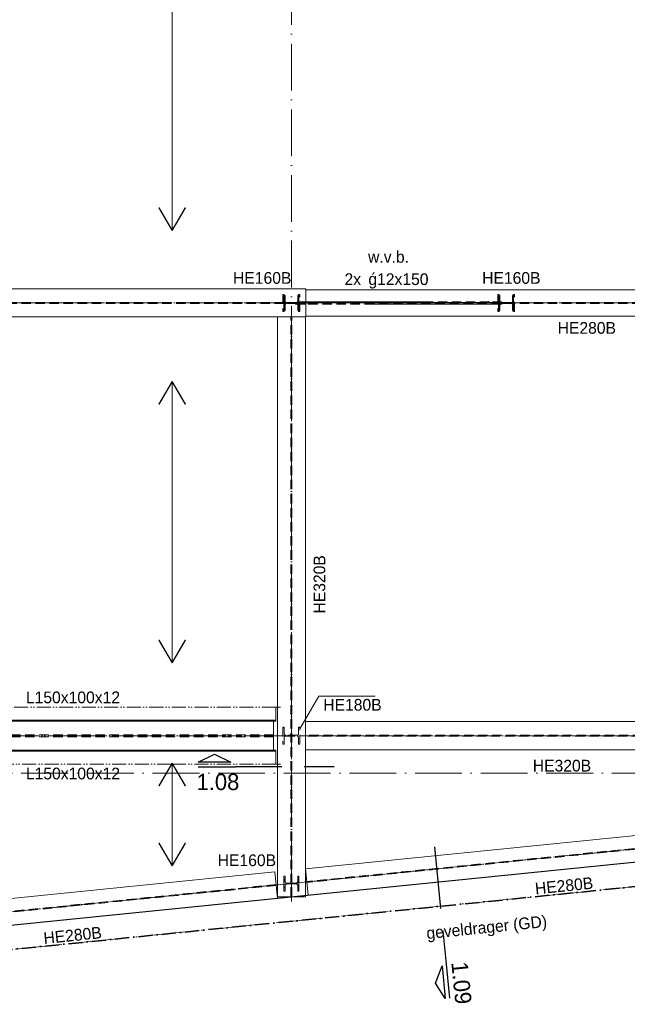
# Model space of a CAD drawing. Header units: millimetres. Extents: x 1146 to 81249, y 1106 to 40413.
# Tile 7 of 15: x 37507 to 43988, y 7136 to 17635. Entities that reach past the tile are written whole.
import ezdxf

# ---------------------------------------------------------------- set-up
doc = ezdxf.new("R2010")
doc.units = ezdxf.units.MM
for name, pattern in [('00_PBT_AFBR', [250, 150, -50, 0, -50]), ('00_PBT_CEN', [1600, 320, -240, 800, -240]), ('00_PBT_HART', [240, 150, -30, 0, -30, 0, -30]), ('00_PBT_HID2', [150, 100, -50]), ('00_PBT_STRA', [1400, 500, -100, 0, -100, 500, -100, 0, -100])]:
    doc.linetypes.add(name, pattern=pattern)
for name, color, linetype, lineweight in [('A-DETL-____-OTLN', 90, 'Continuous', 13), ('A-FLOR-____-OTLN', 192, 'Continuous', 25), ('A-GENM-____-OTLN', 13, 'Continuous', 25), ('G-____-____-SYMB', 111, 'Continuous', 13), ('G-____-____-TEXT', 231, 'Continuous', 13), ('S-BEAM-____-HDLN', 1, '00_PBT_HID2', 18), ('S-BEAM-____-IDEN', 2, 'Continuous', 18), ('S-BEAM-____-MCUT', 12, 'Continuous', 18), ('S-BEAM-____-OTLN', 12, 'Continuous', 25), ('S-COLS-____-HDLN', 52, '00_PBT_HID2', 18), ('S-COLS-____-IDEN', 171, 'Continuous', 18), ('S-COLS-____-MCUT', 52, 'Continuous', 18), ('S-GRID-____-OTLN', 1, 'Continuous', 13)]:
    doc.layers.add(name, color=color, linetype=linetype, lineweight=lineweight)
doc.styles.add('PBT-Font_1', font='PBT-FONT.ttf', dxfattribs={"height": 125})
doc.styles.add('PBT-Font_2', font='PBT-FONT.ttf', dxfattribs={"height": 125})
doc.styles.add('PBT-Font_B', font='txt', dxfattribs={"height": 175})
pattern_1 = [(45, (0, 0), (-76.19995, 76.19995), []), (45, (64.77, 0), (-76.19995, 76.19995), []), (45, (68.58, 0), (-76.19995, 76.19995), []), (45, (72.39, 0), (-76.19995, 76.19995), []), (45, (76.2, 0), (-76.19995, 76.19995), []), (45, (80.01, 0), (-76.19995, 76.19995), []), (45, (83.82, 0), (-76.19995, 76.19995), []), (45, (87.63, 0), (-76.19995, 76.19995), [])]

# ---------------------------------------------------------------- blocks, each defined once
blk = doc.blocks.new('28_PBT_SF_stalen ligger_H-profiel_R24 - HE320B-1637817-01 bk ruwe vloer')
at = {"layer": 'S-BEAM-____-OTLN', "linetype": '00_PBT_HID2', "lineweight": 13}
for p, q in [((5538, 6), (-5702, 6)), ((5525, -6), (-5702, -6))]:
    blk.add_line(p, q, dxfattribs=at)
at = {"layer": 'S-BEAM-____-OTLN', "linetype": '00_PBT_HART', "lineweight": 13}
for p, q in [((-5752, 0), (-5702, 0)), ((-5702, 0), (5531, 0)), ((5752, 0), (5702, 0))]:
    blk.add_line(p, q, dxfattribs=at)
blk = doc.blocks.new('00_PBT_GM_FB_overspanningspijl_R24 - Kanaalplaatvloer-1578969-01 bk ruwe vloer')
at = {"layer": 'A-GENM-____-OTLN'}
for points in [[(-139, 1257), (-1, 1496), (-1, 1500), (-141, 1258)], [(1, -1500), (1, 1500), (-1, 1500), (-1, -1500)], [(139, 1257), (141, 1258), (1, 1500), (1, 1496), (83, 1355)], [(-1, -1500), (-1, -1496), (-139, -1257), (-141, -1258)], [(1, -1500), (141, -1258), (139, -1257), (1, -1496)]]:
    blk.add_hatch(color=256, dxfattribs=at).paths.add_polyline_path(points)
at = {"layer": 'A-GENM-____-OTLN', "lineweight": 18}
for p, q in [((-1, 1500), (-141, 1258)), ((-139, 1257), (-1, 1496)), ((1, 1500), (-1, 1500)), ((-1, 1500), (-1, -1500)), ((-1, 1496), (-1, 1500)), ((1, -1500), (1, 1500)), ((141, 1258), (1, 1500)), ((1, 1500), (1, 1496)), ((1, 1496), (139, 1257)), ((-141, 1258), (-139, 1257)), ((139, 1257), (141, 1258)), ((-139, -1257), (-141, -1258)), ((-141, -1258), (-1, -1500)), ((-1, -1496), (-139, -1257)), ((139, -1257), (1, -1496)), ((1, -1500), (141, -1258)), ((141, -1258), (139, -1257)), ((-1, -1500), (-1, -1496)), ((-1, -1500), (1, -1500)), ((1, -1496), (1, -1500))]:
    blk.add_line(p, q, dxfattribs=at)
blk = doc.blocks.new('00_PBT_GM_FB_overspanningspijl_R24 - Kanaalplaatvloer-1605940-01 bk ruwe vloer')
at = {"layer": 'A-GENM-____-OTLN'}
for points in [[(-139, 305), (-1, 544), (-1, 548), (-141, 306)], [(-1, -548), (1, -548), (1, 548), (-1, 548), (-1, 462)], [(139, 305), (141, 306), (1, 548), (1, 544), (83, 403)], [(-1, -548), (-1, -544), (-139, -305), (-141, -306)], [(1, -548), (141, -306), (139, -305), (1, -544)]]:
    blk.add_hatch(color=256, dxfattribs=at).paths.add_polyline_path(points)
at = {"layer": 'A-GENM-____-OTLN', "lineweight": 18}
for p, q in [((-1, 548), (-141, 306)), ((-139, 305), (-1, 544)), ((1, 548), (-1, 548)), ((-1, 548), (-1, -548)), ((-1, 544), (-1, 548)), ((1, -548), (1, 548)), ((141, 306), (1, 548)), ((1, 548), (1, 544)), ((1, 544), (139, 305)), ((-141, 306), (-139, 305)), ((139, 305), (141, 306)), ((-139, -305), (-141, -306)), ((-141, -306), (-1, -548)), ((-1, -544), (-139, -305)), ((139, -305), (1, -544)), ((1, -548), (141, -306)), ((141, -306), (139, -305)), ((-1, -548), (-1, -544)), ((-1, -548), (1, -548)), ((1, -544), (1, -548))]:
    blk.add_line(p, q, dxfattribs=at)
blk = doc.blocks.new('21_PBT_SF_geveldrager_R24 - Geveldrager volgens leverancier terras-1788015-01 bk ruwe vloer')
at = {"layer": 'S-BEAM-____-OTLN', "linetype": '00_PBT_AFBR', "lineweight": 35}
blk.add_line((-7432, 261), (7400, 261), dxfattribs=at)
blk = doc.blocks.new('28_PBT_SF_stalen ligger_H-profiel_R24 - HE320B-1589267-01 bk ruwe vloer')
at = {"layer": 'S-BEAM-____-HDLN'}
for p, q in [((-3698, 6), (-3722, 6)), ((-3562, 6), (-3586, 6)), ((3574, 6), (3550, 6)), ((3784, 6), (3686, 6)), ((3784, 12), (3784, 0)), ((-3722, 0), (-3562, 0)), ((-3698, -6), (-3722, -6)), ((-3562, -6), (-3586, -6)), ((3550, 0), (3696, 0)), ((3574, -6), (3550, -6)), ((3710, -6), (3686, -6))]:
    blk.add_line(p, q, dxfattribs=at)
at = {"layer": 'S-BEAM-____-OTLN', "lineweight": 18}
for p, q in [((-3784, 0), (-3784, 150)), ((-3784, 150), (3784, 150)), ((3784, 150), (3784, 12)), ((3784, 0), (3784, -150)), ((-3784, -150), (-3784, 0)), ((3784, -150), (-3784, -150))]:
    blk.add_line(p, q, dxfattribs=at)
at = {"layer": 'S-BEAM-____-OTLN', "linetype": '00_PBT_HID2', "lineweight": 13}
for p, q in [((-3722, 6), (-3784, 6)), ((-3586, 6), (-3698, 6)), ((3550, 6), (-3562, 6)), ((3686, 6), (3574, 6)), ((-3722, -6), (-3784, -6)), ((-3586, -6), (-3698, -6)), ((3550, -6), (-3562, -6)), ((3686, -6), (3574, -6)), ((3784, -6), (3710, -6))]:
    blk.add_line(p, q, dxfattribs=at)
at = {"layer": 'S-BEAM-____-OTLN', "linetype": '00_PBT_HART', "lineweight": 13}
for p, q in [((-3834, 0), (-3784, 0)), ((-3784, 0), (-3722, 0)), ((-3562, 0), (3550, 0))]:
    blk.add_line(p, q, dxfattribs=at)
blk = doc.blocks.new('28_PBT_SF_stalen ligger_H-profiel_R24 - HE360M-1730591-01 bk ruwe vloer')
at = {"layer": 'S-BEAM-____-HDLN'}
for p, q in [((-3810, 10), (-3827, 10)), ((-3667, 10), (-3683, 10)), ((-3827, 0), (-3667, 0)), ((-3810, -11), (-3827, -11)), ((-3667, -11), (-3683, -11))]:
    blk.add_line(p, q, dxfattribs=at)
at = {"layer": 'S-BEAM-____-OTLN', "lineweight": 18}
for p, q in [((-3827, 80), (-3827, 154)), ((-3827, 154), (-3575, 154)), ((-1440, 154), (-1103, 154)), ((3787, 154), (3787, -154)), ((-3827, -154), (-3827, -80)), ((-3463, -154), (-3827, -154)), ((-1094, -154), (-1440, -154))]:
    blk.add_line(p, q, dxfattribs=at)
at = {"layer": 'S-BEAM-____-OTLN', "linetype": '00_PBT_HID2', "lineweight": 13}
for p, q in [((-3683, 10), (-3810, 10)), ((3787, 10), (-3667, 10)), ((-3683, -11), (-3810, -11)), ((3787, -11), (-3667, -11))]:
    blk.add_line(p, q, dxfattribs=at)
at = {"layer": 'S-BEAM-____-OTLN', "linetype": '00_PBT_HART', "lineweight": 13}
for p, q in [((-3877, 0), (-3827, 0)), ((-3667, 0), (3787, 0)), ((3837, 0), (3787, 0))]:
    blk.add_line(p, q, dxfattribs=at)
blk = doc.blocks.new('28_PBT_SF_stalen ligger_H-profiel_R24 - HE280B-1589820-01 bk ruwe vloer')
at = {"layer": 'S-BEAM-____-HDLN'}
for p, q in [((-5977, 0), (-5977, 12)), ((-4721, 5), (-5977, 5)), ((-3897, 5), (-3921, 5)), ((-3761, 5), (-3786, 5)), ((-2222, 5), (-2246, 5)), ((-877, 5), (-2111, 5)), ((-137, 5), (-161, 5)), ((-1, 5), (-26, 5)), ((5775, 5), (5758, 5)), ((5918, 5), (5901, 5)), ((-6211, 0), (-6065, 0)), ((-3897, -5), (-5251, -5)), ((-3908, 0), (-3761, 0)), ((-3761, -5), (-3786, -5)), ((-2246, 0), (-2110, 0)), ((-2222, -5), (-2246, -5)), ((-2086, -5), (-2111, -5)), ((-174, -5), (-1371, -5)), ((-161, 0), (-1, 0)), ((-137, -5), (-161, -5)), ((-1, -5), (-26, -5)), ((5758, 0), (5786, 0)), ((5918, -5), (5758, -5)), ((5890, 0), (5918, 0))]:
    blk.add_line(p, q, dxfattribs=at)
at = {"layer": 'S-BEAM-____-OTLN', "lineweight": 18}
for p, q in [((-5977, 12), (-5977, 140)), ((-5977, 140), (5977, 140)), ((5977, 140), (5977, -1)), ((-5977, -140), (-5977, 0)), ((5977, -2), (5977, -140)), ((5977, -140), (-5977, -140))]:
    blk.add_line(p, q, dxfattribs=at)
at = {"layer": 'S-BEAM-____-OTLN', "linetype": '00_PBT_HID2', "lineweight": 13}
for p, q in [((-3921, 5), (-4721, 5)), ((-3786, 5), (-3896, 5)), ((-2246, 5), (-3761, 5)), ((-2111, 5), (-2221, 5)), ((-161, 5), (-877, 5)), ((-26, 5), (-136, 5)), ((5758, 5), (-1, 5)), ((5901, 5), (5775, 5)), ((5977, 5), (5918, 5)), ((-5251, -5), (-5977, -5)), ((-3786, -5), (-3896, -5)), ((-2246, -5), (-3761, -5)), ((-2111, -5), (-2221, -5)), ((-1371, -5), (-2086, -5)), ((-161, -5), (-174, -5)), ((-26, -5), (-136, -5)), ((5758, -5), (-1, -5)), ((5977, -5), (5918, -5))]:
    blk.add_line(p, q, dxfattribs=at)
at = {"layer": 'S-BEAM-____-OTLN', "linetype": '00_PBT_HART', "lineweight": 13}
for p, q in [((-6377, 0), (-6211, 0)), ((-3761, 0), (-2246, 0)), ((-174, 0), (-161, 0)), ((-1, 0), (5758, 0)), ((5918, 0), (5977, 0)), ((6377, 0), (5977, 0))]:
    blk.add_line(p, q, dxfattribs=at)
blk = doc.blocks.new('28_PBT_SC_stalen kolom_H-profiel_R24 - HE160B-V21-01 bk ruwe vloer')
at = {"layer": 'S-COLS-____-HDLN', "linetype": 'Continuous', "lineweight": 13}
h = blk.add_hatch(dxfattribs=at)
h.set_pattern_fill('FP_21', color=256, style=0, pattern_type=2)
h.set_pattern_definition([(315, (-14615, 10000), (76.19995, 76.19995), []), (315, (-14615, 9935.23), (76.19995, 76.19995), []), (315, (-14615, 9931.42), (76.19995, 76.19995), []), (315, (-14615, 9927.61), (76.19995, 76.19995), []), (315, (-14615, 9923.8), (76.19995, 76.19995), []), (315, (-14615, 9919.99), (76.19995, 76.19995), []), (315, (-14615, 9916.18), (76.19995, 76.19995), []), (315, (-14615, 9912.37), (76.19995, 76.19995), [])])
h.paths.add_polyline_path([(-80, -67), (-80, -80), (80, -80), (80, -67), (19, -67), (8, -63), (4, -52), (4, 52), (8, 63), (19, 67), (80, 67), (80, 80), (-80, 80), (-80, 67), (-19, 67), (-8, 63), (-4, 52), (-4, -52), (-8, -63), (-19, -67)])
at = {"layer": 'S-COLS-____-MCUT'}
for p, q in [((80, 80), (-80, 80)), ((-80, 80), (-80, 67)), ((-80, 67), (-19, 67)), ((-4, 52), (-4, -52)), ((4, -52), (4, 52)), ((19, 67), (80, 67)), ((80, 67), (80, 80)), ((-80, -67), (-80, -80)), ((-19, -67), (-80, -67)), ((-80, -80), (80, -80)), ((80, -67), (19, -67)), ((80, -80), (80, -67))]:
    blk.add_line(p, q, dxfattribs=at)
for centre, start, end in [((-19, 52), 0, 90), ((19, 52), 90, 180), ((-19, -52), 270, 0), ((19, -52), 180, 270)]:
    blk.add_arc(centre, 15, start, end, dxfattribs=at)
blk = doc.blocks.new('28_PBT_SC_stalen kolom_H-profiel_R24 - HE160B-V36-01 bk ruwe vloer')
at = {"layer": 'S-COLS-____-HDLN', "linetype": 'Continuous', "lineweight": 13}
h = blk.add_hatch(dxfattribs=at)
h.set_pattern_fill('FP_31', color=256, style=0, pattern_type=2)
h.set_pattern_definition([(315, (-14615, 12290), (76.19995, 76.19995), []), (315, (-14615, 12225.23), (76.19995, 76.19995), []), (315, (-14615, 12221.42), (76.19995, 76.19995), []), (315, (-14615, 12217.61), (76.19995, 76.19995), []), (315, (-14615, 12213.8), (76.19995, 76.19995), []), (315, (-14615, 12209.99), (76.19995, 76.19995), []), (315, (-14615, 12206.18), (76.19995, 76.19995), []), (315, (-14615, 12202.37), (76.19995, 76.19995), [])])
h.paths.add_polyline_path([(-80, 67), (-19, 67), (-8, 63), (-4, 52), (-4, -52), (-8, -63), (-19, -67), (-80, -67), (-80, -80), (80, -80), (80, -67), (19, -67), (8, -63), (4, -52), (4, 52), (8, 63), (19, 67), (80, 67), (80, 80), (-80, 80)])
at = {"layer": 'S-COLS-____-MCUT'}
for p, q in [((80, 80), (-80, 80)), ((-80, 80), (-80, 67)), ((-80, 67), (-19, 67)), ((-4, 52), (-4, -52)), ((4, -52), (4, 52)), ((19, 67), (80, 67)), ((80, 67), (80, 80)), ((-80, -67), (-80, -80)), ((-19, -67), (-80, -67)), ((-80, -80), (80, -80)), ((80, -67), (19, -67)), ((80, -80), (80, -67))]:
    blk.add_line(p, q, dxfattribs=at)
for centre, start, end in [((-19, 52), 0, 90), ((19, 52), 90, 180), ((-19, -52), 270, 0), ((19, -52), 180, 270)]:
    blk.add_arc(centre, 15, start, end, dxfattribs=at)
blk = doc.blocks.new('28_PBT_SC_stalen kolom_H-profiel_R24 - HE160B-V45-01 bk ruwe vloer')
at = {"layer": 'S-COLS-____-HDLN', "linetype": 'Continuous', "lineweight": 13}
h = blk.add_hatch(dxfattribs=at)
h.set_pattern_fill('FP_35', color=256, style=0, pattern_type=2)
h.set_pattern_definition([(315, (-8423.32, 10000), (76.19995, 76.19995), []), (315, (-8423.32, 9935.23), (76.19995, 76.19995), []), (315, (-8423.32, 9931.42), (76.19995, 76.19995), []), (315, (-8423.32, 9927.61), (76.19995, 76.19995), []), (315, (-8423.32, 9923.8), (76.19995, 76.19995), []), (315, (-8423.32, 9919.99), (76.19995, 76.19995), []), (315, (-8423.32, 9916.18), (76.19995, 76.19995), []), (315, (-8423.32, 9912.37), (76.19995, 76.19995), [])])
h.paths.add_polyline_path([(-80, -67), (-80, -80), (80, -80), (80, -67), (19, -67), (8, -63), (4, -52), (4, 52), (8, 63), (19, 67), (80, 67), (80, 80), (-80, 80), (-80, 67), (-19, 67), (-8, 63), (-4, 52), (-4, -52), (-8, -63), (-19, -67)])
at = {"layer": 'S-COLS-____-MCUT'}
for p, q in [((80, 80), (-80, 80)), ((-80, 80), (-80, 67)), ((-80, 67), (-19, 67)), ((-4, 52), (-4, -52)), ((4, -52), (4, 52)), ((19, 67), (80, 67)), ((80, 67), (80, 80)), ((-80, -67), (-80, -80)), ((-19, -67), (-80, -67)), ((-80, -80), (80, -80)), ((80, -67), (19, -67)), ((80, -80), (80, -67))]:
    blk.add_line(p, q, dxfattribs=at)
for centre, start, end in [((-19, 52), 0, 90), ((19, 52), 90, 180), ((-19, -52), 270, 0), ((19, -52), 180, 270)]:
    blk.add_arc(centre, 15, start, end, dxfattribs=at)
blk = doc.blocks.new('28_PBT_SF_stalen ligger_H-profiel_R24 - HE280B-1780144-01 bk ruwe vloer')
at = {"layer": 'S-BEAM-____-HDLN'}
for p, q in [((-2527, 1), (-2527, 140)), ((-2527, 140), (-2516, 140)), ((-2527, 5), (-2527, 5)), ((-2577, 0), (-2527, 0))]:
    blk.add_line(p, q, dxfattribs=at)
at = {"layer": 'S-BEAM-____-OTLN', "lineweight": 18}
for p, q in [((-2516, 140), (2376, 140)), ((2376, 140), (2376, -140)), ((-2527, -140), (-2527, -1))]:
    blk.add_line(p, q, dxfattribs=at)
at = {"layer": 'S-BEAM-____-OTLN', "linetype": '00_PBT_HID2', "lineweight": 13}
for p, q in [((2376, 5), (-2527, 5)), ((2376, -5), (-2527, -5))]:
    blk.add_line(p, q, dxfattribs=at)
at = {"layer": 'S-BEAM-____-OTLN', "linetype": '00_PBT_HART', "lineweight": 13}
for p in [(-2527, 0), (2426, 0)]:
    blk.add_line(p, (2376, 0), dxfattribs=at)
blk = doc.blocks.new('28_PBT_SF_stalen ligger_H-profiel_R24 - HE280B-1722706-01 bk ruwe vloer')
at = {"layer": 'S-BEAM-____-HDLN'}
for p, q in [((-3126, 0), (-3100, 0)), ((-3091, 0), (-3013, 0)), ((-2987, 0), (-2965, 0)), ((2981, 0), (2955, 0)), ((3068, 0), (2989, 0)), ((3116, 0), (3094, 0))]:
    blk.add_line(p, q, dxfattribs=at)
at = {"layer": 'S-BEAM-____-OTLN', "lineweight": 18}
for p, q in [((-2880, -140), (-2880, 140)), ((-2880, 140), (2882, 140)), ((2882, 140), (2882, -140))]:
    blk.add_line(p, q, dxfattribs=at)
at = {"layer": 'S-BEAM-____-OTLN', "linetype": '00_PBT_HID2', "lineweight": 13}
for p, q in [((2882, 5), (-2880, 5)), ((2882, -5), (-2880, -5))]:
    blk.add_line(p, q, dxfattribs=at)
at = {"layer": 'S-BEAM-____-OTLN', "linetype": '00_PBT_HART', "lineweight": 13}
for p, q in [((-3280, 0), (-3126, 0)), ((-3099, 0), (-3092, 0)), ((-3012, 0), (-2987, 0)), ((-2965, 0), (-2880, 0)), ((-2880, 0), (2882, 0)), ((2955, 0), (2882, 0)), ((2988, 0), (2981, 0)), ((3094, 0), (3069, 0)), ((3282, 0), (3116, 0))]:
    blk.add_line(p, q, dxfattribs=at)
blk = doc.blocks.new('28_PBT_SC_stalen kolom_H-profiel_R24 - HE180B-1678610-01 bk ruwe vloer')
at = {"layer": 'S-COLS-____-HDLN'}
for p, q in [((90, 90), (-90, 90)), ((-90, 90), (-90, 76)), ((-90, 76), (-19, 76)), ((-4, 61), (-4, 53)), ((-4, 52), (-4, -52)), ((4, 53), (4, 61)), ((4, -52), (4, 52)), ((19, 76), (90, 76)), ((90, 76), (90, 90)), ((-19, -76), (-90, -76)), ((-90, -76), (-90, -90)), ((-90, -90), (90, -90)), ((-4, -53), (-4, -61)), ((4, -61), (4, -53)), ((90, -76), (19, -76)), ((90, -90), (90, -76))]:
    blk.add_line(p, q, dxfattribs=at)
for centre, start, end in [((-19, 61), 25.3953, 90), ((-19, 61), 0, 24.4021), ((19, 61), 165, 180), ((19, 61), 155.5979, 165), ((19, 61), 90, 150), ((19, 61), 150, 154.6047), ((-19, -61), 270, 334.6047), ((-19, -61), 335.5979, 0), ((19, -61), 180, 195), ((19, -61), 195, 204.4021), ((19, -61), 205.3953, 210), ((19, -61), 210, 270)]:
    blk.add_arc(centre, 15, start, end, dxfattribs=at)
blk = doc.blocks.new('28_PBT_SC_stalen kolom_H-profiel_R24 - HE180B-1678606-01 bk ruwe vloer')
at = {"layer": 'S-COLS-____-HDLN'}
for p, q in [((90, 90), (-90, 90)), ((-90, 90), (-90, 76)), ((-90, 76), (-19, 76)), ((-4, 61), (-4, 53)), ((-4, 52), (-4, -52)), ((4, 53), (4, 61)), ((4, -52), (4, 52)), ((19, 76), (90, 76)), ((90, 76), (90, 90)), ((-19, -76), (-90, -76)), ((-90, -76), (-90, -90)), ((-90, -90), (90, -90)), ((-4, -53), (-4, -61)), ((4, -61), (4, -53)), ((90, -76), (19, -76)), ((90, -90), (90, -76))]:
    blk.add_line(p, q, dxfattribs=at)
for centre, start, end in [((-19, 61), 20.3903, 90), ((-19, 61), 0, 19.3972), ((19, 61), 165, 180), ((19, 61), 150, 159.6097), ((19, 61), 160.6028, 165), ((19, 61), 90, 150), ((-19, -61), 270, 339.6097), ((-19, -61), 340.6028, 0), ((19, -61), 180, 195), ((19, -61), 195, 199.3972), ((19, -61), 200.3903, 210), ((19, -61), 210, 270)]:
    blk.add_arc(centre, 15, start, end, dxfattribs=at)
blk = doc.blocks.new('28_PBT_SC_stalen kolom_H-profiel_R24 - HE180B-V56-01 bk ruwe vloer')
at = {"layer": 'S-COLS-____-HDLN'}
for p, q in [((90, 90), (-90, 90)), ((-90, 90), (-90, 76)), ((-90, 76), (-19.25, 76)), ((-4.25, 61), (-4.25, -61)), ((4.25, -61), (4.25, 61)), ((19.25, 76), (90, 76)), ((90, 76), (90, 90)), ((-19.25, -76), (-90, -76)), ((-90, -76), (-90, -90)), ((-90, -90), (90, -90)), ((90, -76), (19.25, -76)), ((90, -90), (90, -76))]:
    blk.add_line(p, q, dxfattribs=at)
for centre, start, end in [((-19.25, 61), 0, 90), ((19.25, 61), 90, 180), ((-19.25, -61), 270, 0), ((19.25, -61), 180, 270)]:
    blk.add_arc(centre, 15, start, end, dxfattribs=at)
blk = doc.blocks.new('28_PBT_SF_stalen ligger_strip_R24 - windverband 12x150-1631065-01 bk ruwe vloer')
at = {"layer": 'S-BEAM-____-HDLN', "linetype": 'Continuous', "lineweight": 13}
h = blk.add_hatch(dxfattribs=at)
h.set_pattern_fill('FP_41', color=256, style=0, pattern_type=2)
h.set_pattern_definition(pattern_1)
h.paths.add_polyline_path([(11056, 14603), (11056, 14615), (10880, 14615), (10880, 14603)])
at = {"layer": 'S-BEAM-____-HDLN'}
for p, q in [((12210, 14615), (12224, 14615)), ((12224, 14603), (12210, 14603)), ((12224, 14615), (12224, 14603))]:
    blk.add_line(p, q, dxfattribs=at)
at = {"layer": 'S-BEAM-____-MCUT'}
for p, q in [((10880, 14615), (10880, 14603)), ((11056, 14615), (10880, 14615)), ((10880, 14603), (11056, 14603)), ((11056, 14603), (11056, 14615))]:
    blk.add_line(p, q, dxfattribs=at)
at = {"layer": 'S-BEAM-____-OTLN', "lineweight": 18}
for p, q in [((11056, 14615), (11145, 14615)), ((12210, 14603), (11056, 14603)), ((11410, 14615), (12210, 14615))]:
    blk.add_line(p, q, dxfattribs=at)
blk = doc.blocks.new('28_PBT_SF_stalen ligger_strip_R24 - windverband 12x150-1631066-01 bk ruwe vloer')
at = {"layer": 'S-BEAM-____-HDLN', "linetype": 'Continuous', "lineweight": 13}
h = blk.add_hatch(dxfattribs=at)
h.set_pattern_fill('FP_16', color=256, style=0, pattern_type=2)
h.set_pattern_definition(pattern_1)
h.paths.add_polyline_path([(11410, 14615), (11410, 14627), (11234, 14627), (11234, 14615)])
at = {"layer": 'S-BEAM-____-HDLN'}
for p, q in [((10066, 14615), (10066, 14627)), ((10066, 14627), (10080, 14627)), ((10080, 14615), (10066, 14615))]:
    blk.add_line(p, q, dxfattribs=at)
at = {"layer": 'S-BEAM-____-MCUT'}
for p, q in [((11410, 14627), (11234, 14627)), ((11234, 14627), (11234, 14615)), ((11234, 14615), (11410, 14615)), ((11410, 14615), (11410, 14627))]:
    blk.add_line(p, q, dxfattribs=at)
at = {"layer": 'S-BEAM-____-OTLN', "lineweight": 18}
for p, q in [((10080, 14627), (11234, 14627)), ((10880, 14615), (10080, 14615)), ((11234, 14615), (11145, 14615))]:
    blk.add_line(p, q, dxfattribs=at)
blk = doc.blocks.new('28_PBT_SF_stalen ligger_strip_R24 - windverband 12x150-1631255-01 bk ruwe vloer')
at = {"layer": 'S-BEAM-____-HDLN'}
for p, q in [((10045, 14615), (10045, 14603)), ((10045, 14603), (10179, 14603)), ((10179, 14603), (10179, 14615)), ((10880, 14603), (10179, 14603)), ((12245, 14603), (12224, 14603)), ((12245, 14615), (12245, 14603))]:
    blk.add_line(p, q, dxfattribs=at)
blk = doc.blocks.new('28_PBT_SF_stalen ligger_strip_R24 - windverband 12x150-1695926-01 bk ruwe vloer')
at = {"layer": 'S-BEAM-____-HDLN'}
for p, q in [((10100, 14615), (10100, 14627)), ((11410, 14627), (12111, 14627)), ((12245, 14627), (12111, 14627)), ((12111, 14627), (12111, 14615)), ((12245, 14615), (12245, 14627))]:
    blk.add_line(p, q, dxfattribs=at)
blk = doc.blocks.new('28_PBT_SF_stalen ligger_H-profiel_R24 - HE320B-1722705-01 bk ruwe vloer')
at = {"layer": 'S-BEAM-____-HDLN'}
for p, q in [((2955, 6), (2947, 6)), ((2947, 0), (2955, 0)), ((2955, -6), (2947, -6))]:
    blk.add_line(p, q, dxfattribs=at)
at = {"layer": 'S-BEAM-____-OTLN', "lineweight": 18}
for p, q in [((-3091, -150), (-3091, 150)), ((-3091, 150), (3091, 150)), ((3091, 150), (3091, 0)), ((3091, 0), (3091, -150)), ((3091, -150), (-3091, -150))]:
    blk.add_line(p, q, dxfattribs=at)
at = {"layer": 'S-BEAM-____-OTLN', "linetype": '00_PBT_HID2', "lineweight": 13}
for p, q in [((2947, 6), (-3091, 6)), ((3091, 6), (2955, 6)), ((2947, -6), (-3091, -6)), ((3091, -6), (2955, -6))]:
    blk.add_line(p, q, dxfattribs=at)
at = {"layer": 'S-BEAM-____-OTLN', "linetype": '00_PBT_HART', "lineweight": 13}
for p, q in [((-3141, 0), (-3091, 0)), ((-3091, 0), (2947, 0)), ((2955, 0), (3091, 0)), ((3141, 0), (3091, 0))]:
    blk.add_line(p, q, dxfattribs=at)
blk = doc.blocks.new('28_PBT_SF_stalen ligger_L-profiel_R24 - L150x100x12-1728333-01 bk ruwe vloer')
at = {"layer": 'S-BEAM-____-HDLN'}
for p, q in [((4880, 9696), (4917, 9696)), ((8722, 9696), (8719, 9696)), ((8729, 9696), (8727, 9696)), ((8736, 9696), (8734, 9696))]:
    blk.add_line(p, q, dxfattribs=at)
at = {"layer": 'S-BEAM-____-OTLN', "linetype": '00_PBT_HART', "lineweight": 13}
for p, q in [((4917, 9696), (4930, 9696)), ((8719, 9696), (4930, 9696)), ((8727, 9696), (8722, 9696)), ((8734, 9696), (8729, 9696)), ((9835, 9696), (8736, 9696)), ((9885, 9696), (9835, 9696))]:
    blk.add_line(p, q, dxfattribs=at)
blk = doc.blocks.new('28_PBT_SF_stalen ligger_L-profiel_R24 - L150x100x12-1728334-01 bk ruwe vloer')
at = {"layer": 'S-BEAM-____-HDLN'}
blk.add_line((4870, 10304), (4903, 10304), dxfattribs=at)
at = {"layer": 'S-BEAM-____-OTLN', "linetype": '00_PBT_HART', "lineweight": 13}
for p, q in [((4903, 10304), (4920, 10304)), ((9835, 10304), (4920, 10304)), ((9885, 10304), (9835, 10304))]:
    blk.add_line(p, q, dxfattribs=at)
blk = doc.blocks.new('Detail View - Detail_Drsn peil-1535670-01 bk ruwe vloer')
at = {"layer": 'G-____-____-SYMB', "lineweight": 25}
for p, q in [((-8, 1), (-4.5, 2.75)), ((-4.5, 2.75), (-1, 1)), ((-1, 1), (-8, 1)), ((-8, 0), (0, 0))]:
    blk.add_line(p, q, dxfattribs=at)
blk = doc.blocks.new('00_PBT_TG_kolomlabel_description 2_5 - PBT_kolommerk_1_onder-1245948-01 bk ruwe vloer')
at = {"layer": 'S-COLS-____-IDEN'}
for p, q in [((0, 0), (4.04, 7)), ((4.04, 7), (16.04, 7))]:
    blk.add_line(p, q, dxfattribs=at)

msp = doc.modelspace()

# ---------------------------------------------------------------- linework, layer by layer
at = {"layer": 'A-DETL-____-OTLN', "linetype": '00_PBT_STRA', "lineweight": 18}
msp.add_line((36823.0239, 9600), (49323.0239, 9600), dxfattribs=at)
at = {"layer": 'A-DETL-____-OTLN', "linetype": '00_PBT_STRA'}
msp.add_line((35368.2928, 7513.3938), (49870.7254, 8975.6743), dxfattribs=at)
at = {"layer": 'A-FLOR-____-OTLN'}
msp.add_line((35356.2539, 7774.1717), (50431.4741, 9294.2063), dxfattribs=at)
at = {"layer": 'G-____-____-SYMB', "linetype": '00_PBT_CEN', "lineweight": 25}
for p, q in [((40862.1839, 9666.1798), (39810.1976, 9666.1798)), ((42056.4127, 7599.5756), (41933.9855, 8813.7694))]:
    msp.add_line(p, q, dxfattribs=at)
at = {"layer": 'S-BEAM-____-OTLN', "lineweight": 18}
for p, q in [((40240.4274, 10297.5), (40240.4274, 10304)), ((40240.4274, 10297.5), (40240.4274, 10179)), ((40240.4274, 10166), (35325.812, 10166)), ((35325.812, 10154), (40240.4274, 10154)), ((40240.4274, 10179), (40240.4274, 10166)), ((40240.4274, 10159.5), (40240.4274, 10166)), ((40240.4274, 10159.5), (40240.4274, 10154)), ((40555.4274, 9850), (40555.4274, 10150)), ((51949.2963, 10150), (40555.4274, 10150)), ((40240.4274, 9846), (35335.0272, 9846)), ((35335.0272, 9834), (40240.4274, 9834)), ((40240.4274, 9846), (40240.4274, 9840.5)), ((40240.4274, 9834), (40240.4274, 9840.5)), ((40240.4274, 9834), (40240.4274, 9821)), ((40240.4274, 9821), (40240.4274, 9702.5)), ((40555.4274, 9850), (51625.8643, 9850)), ((40240.4274, 9696), (40240.4274, 9702.5))]:
    msp.add_line(p, q, dxfattribs=at)
at = {"layer": 'S-GRID-____-OTLN', "linetype": '00_PBT_STRA', "lineweight": 18}
for p, q in [((40405.4274, 39782.2951), (40405.4274, 8279.5333)), ((32205.164, 14615), (54355.164, 14615)), ((32205.164, 10000), (54355.164, 10000)), ((32205.164, 7596.4819), (54243.4193, 9818.5995))]:
    msp.add_line(p, q, dxfattribs=at)

# ---------------------------------------------------------------- block references
at = {"layer": 'A-GENM-____-OTLN'}
for name, p in [('00_PBT_GM_FB_overspanningspijl_R24 - Kanaalplaatvloer-1578969-01 bk ruwe vloer', (39133.0223, 16886.5)), ('00_PBT_GM_FB_overspanningspijl_R24 - Kanaalplaatvloer-1578969-01 bk ruwe vloer', (39133.0223, 12277.267)), ('00_PBT_GM_FB_overspanningspijl_R24 - Kanaalplaatvloer-1605940-01 bk ruwe vloer', (39133.0223, 9160.5449))]:
    msp.add_blockref(name, p, dxfattribs=at)
at = {"layer": 'G-____-____-SYMB', "lineweight": 25, "xscale": 49.99999999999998, "yscale": 49.99999999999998, "zscale": 49.99999999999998}
msp.add_blockref('Detail View - Detail_Drsn peil-1535670-01 bk ruwe vloer', (39810.1976, 9666.1798), dxfattribs=at)
at = {"layer": 'G-____-____-SYMB', "lineweight": 25, "xscale": 49.99999999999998, "yscale": 49.99999999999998, "zscale": 49.99999999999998, "rotation": 95.75767491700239}
msp.add_blockref('Detail View - Detail_Drsn peil-1535670-01 bk ruwe vloer', (42056.4127, 7599.5756), dxfattribs=at)
at = {"layer": 'S-BEAM-____-HDLN'}
for name, p in [('28_PBT_SF_stalen ligger_H-profiel_R24 - HE320B-1589267-01 bk ruwe vloer', (36775.4449, 14615)), ('28_PBT_SF_stalen ligger_H-profiel_R24 - HE280B-1589820-01 bk ruwe vloer', (46536.8102, 14615)), ('28_PBT_SF_stalen ligger_strip_R24 - windverband 12x150-1631255-01 bk ruwe vloer', (30405.4274, 0)), ('28_PBT_SF_stalen ligger_strip_R24 - windverband 12x150-1631066-01 bk ruwe vloer', (30405.4274, 0)), ('28_PBT_SF_stalen ligger_strip_R24 - windverband 12x150-1695926-01 bk ruwe vloer', (30405.4274, 0)), ('28_PBT_SF_stalen ligger_strip_R24 - windverband 12x150-1631065-01 bk ruwe vloer', (30405.4274, 0)), ('28_PBT_SF_stalen ligger_L-profiel_R24 - L150x100x12-1728334-01 bk ruwe vloer', (30405.4274, 0)), ('28_PBT_SF_stalen ligger_H-profiel_R24 - HE360M-1730591-01 bk ruwe vloer', (36428.8154, 10000)), ('28_PBT_SF_stalen ligger_L-profiel_R24 - L150x100x12-1728333-01 bk ruwe vloer', (30405.4274, 0))]:
    msp.add_blockref(name, p, dxfattribs=at)
for name, p, rotation in [('28_PBT_SF_stalen ligger_H-profiel_R24 - HE320B-1722705-01 bk ruwe vloer', (40405.4274, 11374.1399), 269.9999999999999), ('28_PBT_SF_stalen ligger_H-profiel_R24 - HE280B-1722706-01 bk ruwe vloer', (43435.4274, 8729.5047), 5.757674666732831), ('28_PBT_SF_stalen ligger_H-profiel_R24 - HE280B-1780144-01 bk ruwe vloer', (37877.0688, 8169.0553), 5.757674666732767)]:
    msp.add_blockref(name, p, dxfattribs=dict(at, rotation=rotation))
at = {"layer": 'S-BEAM-____-OTLN', "linetype": '00_PBT_HART', "lineweight": 13}
msp.add_blockref('28_PBT_SF_stalen ligger_H-profiel_R24 - HE320B-1637817-01 bk ruwe vloer', (46257.9274, 10000), dxfattribs=at)
at = {"layer": 'S-BEAM-____-OTLN', "linetype": '00_PBT_AFBR', "lineweight": 35, "rotation": 185.7576746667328}
msp.add_blockref('21_PBT_SF_geveldrager_R24 - Geveldrager volgens leverancier terras-1788015-01 bk ruwe vloer', (42450.545, 8489.4891), dxfattribs=at)
at = {"layer": 'S-COLS-____-HDLN'}
for name, p, rotation in [('28_PBT_SC_stalen kolom_H-profiel_R24 - HE180B-1678610-01 bk ruwe vloer', (40405.4274, 14615), 89.99999999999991), ('28_PBT_SC_stalen kolom_H-profiel_R24 - HE180B-1678606-01 bk ruwe vloer', (42695.4274, 14615), 89.99999999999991), ('28_PBT_SC_stalen kolom_H-profiel_R24 - HE160B-V21-01 bk ruwe vloer', (40405.4274, 14615), 89.9999999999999), ('28_PBT_SC_stalen kolom_H-profiel_R24 - HE160B-V36-01 bk ruwe vloer', (42695.4274, 14615), 89.9999999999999), ('28_PBT_SC_stalen kolom_H-profiel_R24 - HE180B-V56-01 bk ruwe vloer', (40405.4274, 10000), 89.99999999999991), ('28_PBT_SC_stalen kolom_H-profiel_R24 - HE160B-V45-01 bk ruwe vloer', (40405.4274, 8423.3146), 89.9999999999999)]:
    msp.add_blockref(name, p, dxfattribs=dict(at, rotation=rotation))
at = {"layer": 'S-COLS-____-IDEN', "xscale": 49.99999999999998, "yscale": 49.99999999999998, "zscale": 49.99999999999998}
msp.add_blockref('00_PBT_TG_kolomlabel_description 2_5 - PBT_kolommerk_1_onder-1245948-01 bk ruwe vloer', (40496.3436, 10072.6919), dxfattribs=at)

# ---------------------------------------------------------------- texts
at = {"layer": 'G-____-____-SYMB', "insert": (39393.7734, 9594.8025), "char_height": 175, "width": 472.995625, "attachment_point": 1, "style": 'PBT-Font_B'}
msp.add_mtext('1.08', dxfattribs=at)
at = {"layer": 'G-____-____-SYMB', "insert": (42283.7818, 7599.4608), "char_height": 175, "width": 472.995625, "attachment_point": 1, "rotation": 275.75767492, "style": 'PBT-Font_B'}
msp.add_mtext('1.09', dxfattribs=at)
at = {"layer": 'G-____-____-TEXT', "color": 7, "lineweight": 18, "char_height": 125, "attachment_point": 1}
for s, insert, width, style in [('w.v.b.', (41222.7079, 15168.7993), 485.020937, 'PBT-Font_1'), ('2x ', (40971.3538, 14930.6743), 308.649688, 'PBT-Font_1'), ('ǵ12x150', (41226.0152, 14930.6743), 781.645313, 'PBT-Font_2')]:
    msp.add_mtext(s, dxfattribs=dict(at, insert=insert, width=width, style=style))
at = {"layer": 'S-BEAM-____-IDEN', "lineweight": 13, "char_height": 125, "attachment_point": 1, "style": 'PBT-Font_1'}
for s, insert, width in [('HE280B', (43244.3907, 14410.7423), 681.434375), ('L150x100x12', (37573.2673, 10471.237), 1094.303437), ('L150x100x12', (37573.2673, 9659.1763), 1094.303437), ('HE320B', (42979.5636, 9742.8752), 681.434375)]:
    msp.add_mtext(s, dxfattribs=dict(at, insert=insert, width=width))
for s, insert, width, rotation in [('HE320B', (40641.5278, 11302.5179), 681.434375, 90), ('HE280B', (42997.1679, 8431.3253), 681.434375, 5.75767467), ('geveldrager (GD)', (41838.9743, 7955.4192), 1571.3075, 5.75767467), ('HE280B', (37755.2118, 7902.7788), 681.434375, 5.75767467)]:
    msp.add_mtext(s, dxfattribs=dict(at, insert=insert, width=width, rotation=rotation))
at = {"layer": 'S-COLS-____-IDEN', "lineweight": 13, "char_height": 125, "width": 649.366875, "attachment_point": 1, "style": 'PBT-Font_1'}
for s, insert in [('HE160B', (39782.5348, 14943.9526)), ('HE160B', (42439.4451, 14943.9526)), ('HE180B', (40744.7185, 10391.9166)), ('HE160B', (39618.9525, 8734.1723))]:
    msp.add_mtext(s, dxfattribs=dict(at, insert=insert))

doc.saveas('drawing.dxf')
